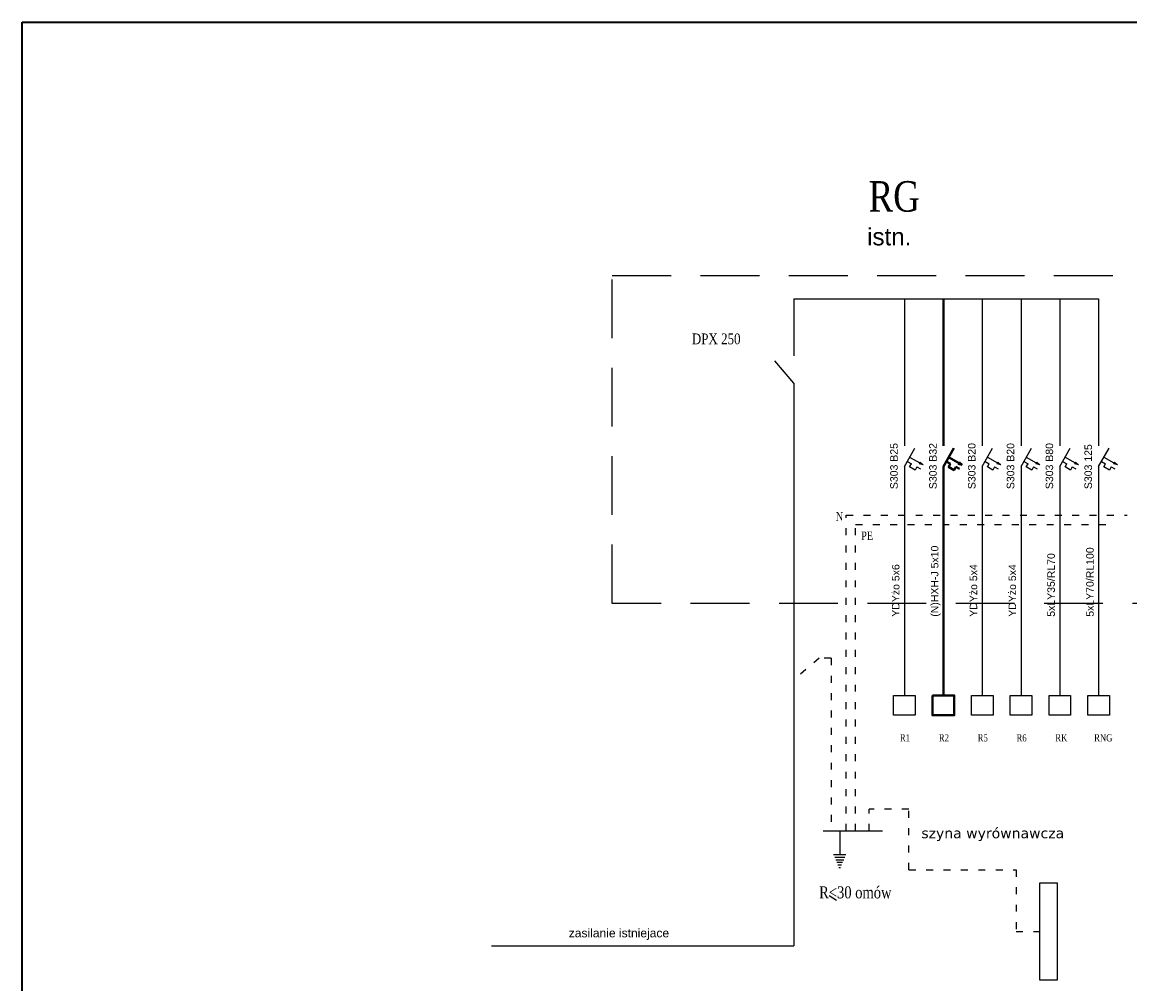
# Model space of a CAD drawing. Header units: millimetres. Extents: x -16803 to -7085, y -9068 to 2537.
# Tile 1 of 33: x -16803 to -14892, y -4329 to -2671. Entities that reach past the tile are written whole.
import ezdxf

# ---------------------------------------------------------------- set-up
doc = ezdxf.new("R2010")
doc.units = ezdxf.units.MM
doc.header["$MEASUREMENT"] = 0
doc.linetypes.add('ACAD_ISO03W100', pattern=[30, 12, -18])
doc.linetypes.add('DASHED', pattern=[19.05, 12.7, -6.35])
doc.layers.add('elektryka', color=255, linetype='Continuous', lineweight=35)
doc.styles.add('ROMANS', font='times.ttf', dxfattribs={"height": 12})
doc.styles.get("Standard").update_dxf_attribs({"font": 'arial.ttf'})
doc.styles.add('styl1', font='arial.ttf')

msp = doc.modelspace()

# ---------------------------------------------------------------- hatches: boundary and pattern name
at = {"layer": 'elektryka', "lineweight": -3}
for points in [[(-15248.3, -3434.3), (-15253.6, -3429.5), (-15255.2, -3432.3)], [(-15114.2, -3434.3), (-15119.5, -3429.5), (-15121.1, -3432.3)], [(-15047.2, -3434.3), (-15052.5, -3429.5), (-15054.1, -3432.3)], [(-14980.2, -3434.3), (-14985.5, -3429.5), (-14987.1, -3432.3)], [(-14913.2, -3434.3), (-14918.5, -3429.5), (-14920.1, -3432.3)]]:
    msp.add_hatch(color=256, dxfattribs=at).paths.add_polyline_path(points)
at = {"layer": 'elektryka', "lineweight": 40}
msp.add_hatch(color=256, dxfattribs=at).paths.add_polyline_path([(-15181.1, -3434.3), (-15186.4, -3429.5), (-15188, -3432.3)])

# ---------------------------------------------------------------- linework, layer by layer
at = {"layer": 'elektryka', "lineweight": -3}
for p, q in [((-15471.7, -3147.6), (-14945.7, -3147.6)), ((-15471.7, -3147.6), (-15471.7, -3245.9)), ((-15280.8, -3147.6), (-15280.8, -3195.3)), ((-15146.6, -3147.6), (-15146.6, -3195.3)), ((-15079.6, -3147.6), (-15079.6, -3195.3)), ((-15012.6, -3147.6), (-15012.6, -3195.3)), ((-14945.7, -3147.6), (-14945.7, -3195.3)), ((-15280.8, -3195.3), (-15280.8, -3369.6)), ((-15146.6, -3195.3), (-15146.6, -3369.6)), ((-15079.6, -3195.3), (-15079.6, -3369.6)), ((-15012.6, -3195.3), (-15012.6, -3369.6)), ((-14945.7, -3195.3), (-14945.7, -3369.6)), ((-15471.7, -3293.5), (-15504.2, -3254.6)), ((-15471.7, -3293.5), (-15471.7, -4263.7)), ((-15280.8, -3369.6), (-15280.8, -3401.4)), ((-15146.6, -3369.6), (-15146.6, -3401.4)), ((-15079.6, -3369.6), (-15079.6, -3401.4)), ((-15012.6, -3369.6), (-15012.6, -3401.4)), ((-14945.7, -3369.6), (-14945.7, -3401.4)), ((-15280.8, -3436.7), (-15262.8, -3405.2)), ((-15146.6, -3436.7), (-15128.6, -3405.2)), ((-15079.6, -3436.7), (-15061.6, -3405.2)), ((-15012.6, -3436.7), (-14994.6, -3405.2)), ((-14945.7, -3436.7), (-14927.7, -3405.2)), ((-15280.8, -3436.7), (-15280.8, -3831.8)), ((-15275.9, -3428.1), (-15268.7, -3432.3)), ((-15271.8, -3420.9), (-15254.4, -3430.9)), ((-15259.2, -3437.7), (-15253, -3441.2)), ((-15253.6, -3429.5), (-15255.2, -3432.3)), ((-15248.3, -3434.3), (-15255.2, -3432.3)), ((-15248.3, -3434.3), (-15253.6, -3429.5)), ((-15146.6, -3436.7), (-15146.6, -3831.8)), ((-15141.7, -3428.1), (-15134.5, -3432.3)), ((-15137.6, -3420.9), (-15120.3, -3430.9)), ((-15125.1, -3437.7), (-15118.8, -3441.2)), ((-15119.5, -3429.5), (-15121.1, -3432.3)), ((-15114.2, -3434.3), (-15121.1, -3432.3)), ((-15114.2, -3434.3), (-15119.5, -3429.5)), ((-15079.6, -3436.7), (-15079.6, -3831.8)), ((-15074.7, -3428.1), (-15067.5, -3432.3)), ((-15070.6, -3420.9), (-15053.3, -3430.9)), ((-15058.1, -3437.7), (-15051.8, -3441.2)), ((-15052.5, -3429.5), (-15054.1, -3432.3)), ((-15047.2, -3434.3), (-15054.1, -3432.3)), ((-15047.2, -3434.3), (-15052.5, -3429.5)), ((-15012.6, -3436.7), (-15012.6, -3831.8)), ((-15007.8, -3428.1), (-15000.5, -3432.3)), ((-15003.6, -3420.9), (-14986.3, -3430.9)), ((-14991.1, -3437.7), (-14984.9, -3441.2)), ((-14985.5, -3429.5), (-14987.1, -3432.3)), ((-14980.2, -3434.3), (-14987.1, -3432.3)), ((-14980.2, -3434.3), (-14985.5, -3429.5)), ((-14945.7, -3436.7), (-14945.7, -3831.8)), ((-14940.8, -3428.1), (-14933.6, -3432.3)), ((-14936.7, -3420.9), (-14919.3, -3430.9)), ((-14924.1, -3437.7), (-14917.9, -3441.2)), ((-14918.5, -3429.5), (-14920.1, -3432.3)), ((-14913.2, -3434.3), (-14920.1, -3432.3)), ((-14913.2, -3434.3), (-14918.5, -3429.5)), ((-15421, -4065.3), (-15318.5, -4065.3)), ((-15392.3, -4065.3), (-15392.3, -4106.4)), ((-15402.9, -4106.4), (-15381.8, -4106.4)), ((-15401, -4110.8), (-15383.6, -4110.8)), ((-15399.2, -4115.2), (-15385.4, -4115.2)), ((-15397.4, -4119.6), (-15387.3, -4119.6)), ((-15395.6, -4124), (-15389.1, -4124)), ((-15393.7, -4128.4), (-15390.9, -4128.4)), ((-15410.3, -4176.6), (-15398.1, -4184.8)), ((-15993, -4263.7), (-15471.7, -4263.7))]:
    msp.add_line(p, q, dxfattribs=at)
at = {"layer": 'elektryka', "lineweight": 40}
for p, q in [((-15213.6, -3147.6), (-15213.6, -3195.3)), ((-15213.6, -3195.3), (-15213.6, -3369.6)), ((-15213.6, -3369.6), (-15213.6, -3401.4)), ((-15213.6, -3436.7), (-15195.6, -3405.2)), ((-15213.6, -3436.7), (-15213.6, -3831.8)), ((-15208.7, -3428.1), (-15201.5, -3432.3)), ((-15204.6, -3420.9), (-15187.2, -3430.9)), ((-15192.1, -3437.7), (-15185.8, -3441.2)), ((-15186.4, -3429.5), (-15188, -3432.3)), ((-15181.1, -3434.3), (-15188, -3432.3)), ((-15181.1, -3434.3), (-15186.4, -3429.5))]:
    msp.add_line(p, q, dxfattribs=at)
at = {"layer": 'elektryka', "linetype": 'ACAD_ISO03W100', "lineweight": -3}
for p, q in [((-15381.3, -4065.3), (-15381.3, -3521)), ((-15381.3, -3521), (-14896.3, -3521)), ((-15365.3, -4065.3), (-15365.3, -3536.8)), ((-15365.3, -3536.8), (-14929.4, -3536.8)), ((-15427.9, -3767.8), (-15471.7, -3804.8)), ((-15407.3, -3767.8), (-15427.9, -3767.8)), ((-15407.3, -3767.8), (-15407.3, -4065.3)), ((-15341.3, -4065.3), (-15341.3, -4027.7)), ((-15273.2, -4027.7), (-15341.3, -4027.7)), ((-15273.2, -4132.7), (-15273.2, -4027.7)), ((-15273.2, -4132.7), (-15088.2, -4132.7)), ((-15088.2, -4132.7), (-15088.2, -4239.1)), ((-15088.2, -4239.1), (-15047, -4239.1))]:
    msp.add_line(p, q, dxfattribs=at)
at = {"layer": 'elektryka'}
msp.add_lwpolyline([(-16802.8, -2670.6), (-12602.8, -2670.6), (-12602.8, -5640.6), (-16802.8, -5640.6)], close=True, dxfattribs=at)
at = {"layer": 'elektryka', "linetype": 'DASHED', "lineweight": -3, "ltscale": 8}
msp.add_lwpolyline([(-15784.8, -3107.4), (-14481.1, -3107.4), (-14481.1, -3673), (-15784.8, -3673)], close=True, dxfattribs=at)
at = {"layer": 'elektryka', "lineweight": -3}
for points in [[(-15259.2, -3437.7), (-15262.3, -3443), (-15271.7, -3437.6), (-15268.7, -3432.3)], [(-15125.1, -3437.7), (-15128.1, -3443), (-15137.6, -3437.6), (-15134.5, -3432.3)], [(-15058.1, -3437.7), (-15061.2, -3443), (-15070.6, -3437.6), (-15067.5, -3432.3)], [(-14991.1, -3437.7), (-14994.2, -3443), (-15003.6, -3437.6), (-15000.5, -3432.3)], [(-14924.1, -3437.7), (-14927.2, -3443), (-14936.6, -3437.6), (-14933.6, -3432.3)]]:
    msp.add_lwpolyline(points, dxfattribs=at)
at = {"layer": 'elektryka', "lineweight": 40}
msp.add_lwpolyline([(-15192.1, -3437.7), (-15195.1, -3443), (-15204.5, -3437.6), (-15201.5, -3432.3)], dxfattribs=at)
at = {"layer": 'elektryka', "lineweight": -3}
for points in [[(-15299.5, -3831.8), (-15262.1, -3831.8), (-15262.1, -3866), (-15299.5, -3866)], [(-15165.3, -3831.8), (-15127.9, -3831.8), (-15127.9, -3866), (-15165.3, -3866)], [(-15098.3, -3831.8), (-15060.9, -3831.8), (-15060.9, -3866), (-15098.3, -3866)], [(-15031.3, -3831.8), (-14994, -3831.8), (-14994, -3866), (-15031.3, -3866)], [(-14964.4, -3831.8), (-14927, -3831.8), (-14927, -3866), (-14964.4, -3866)], [(-15047, -4155.3), (-15017.5, -4155.3), (-15017.5, -4323), (-15047, -4323)]]:
    msp.add_lwpolyline(points, close=True, dxfattribs=at)
at = {"layer": 'elektryka', "lineweight": 40}
msp.add_lwpolyline([(-15232.3, -3831.8), (-15194.9, -3831.8), (-15194.9, -3866), (-15232.3, -3866)], close=True, dxfattribs=at)

# ---------------------------------------------------------------- texts
at = {"layer": 'elektryka', "lineweight": -3, "style": 'ROMANS', "width": 0.8}
for s, height, p in [('RG', 52.63, (-15342.5, -2997.4)), ('DPX 250', 18.55, (-15647.5, -3226.1)), ('N', 14.6, (-15399.2, -3530.2)), ('PE', 14.62, (-15355.4, -3563.8)), ('R1', 12.37, (-15288.5, -3911.1)), ('R5', 12.37, (-15154.3, -3911.1)), ('R6', 12.37, (-15087.3, -3911.1)), ('RK', 12.37, (-15020.4, -3911.1)), ('RNG', 12.37, (-14953.4, -3911.1)), ('R<30 omów', 20.74, (-15427.8, -4181.8))]:
    msp.add_text(s, height=height, dxfattribs=at).set_placement(p)
at = {"layer": 'elektryka', "lineweight": -3}
msp.add_text('istn.', height=29.8, dxfattribs=at).set_placement((-15345.1, -3055.6))
for s, height, p in [('S303 B25', 12.96, (-15292.3, -3476)), ('S303 B20', 12.96, (-15158.1, -3476)), ('S303 B20', 12.96, (-15091.2, -3476)), ('S303 B80', 12.96, (-15024.2, -3476)), ('S303 125', 12.96, (-14957.2, -3476)), ('5xLY35/RL70', 12.959, (-15021.2, -3696.1)), ('5xLY70/RL100', 12.959, (-14954.2, -3696.1)), ('YDYżo 5x6', 12.96, (-15289.3, -3696.1)), ('YDYżo 5x4', 12.96, (-15155.2, -3696.1)), ('YDYżo 5x4', 12.96, (-15088.2, -3696.1))]:
    msp.add_text(s, height=height, rotation=90, dxfattribs=at).set_placement(p)
at = {"layer": 'elektryka', "lineweight": 40}
for s, height, p in [('S303 B32', 12.96, (-15225.1, -3476)), ('(N)HXH-J 5x10', 12.959, (-15222.1, -3696.1))]:
    msp.add_text(s, height=height, rotation=90, dxfattribs=at).set_placement(p)
at = {"layer": 'elektryka', "lineweight": 40, "style": 'ROMANS', "width": 0.8}
msp.add_text('R2', height=12.37, dxfattribs=at).set_placement((-15221.3, -3911.1))
at = {"layer": 'elektryka', "lineweight": -3, "ltscale": 0.1, "style": 'styl1'}
msp.add_text('zasilanie istniejace', height=14.87, dxfattribs=at).set_placement((-15859.8, -4249))
at = {"layer": 'elektryka', "lineweight": -3, "insert": (-15251.5, -4060.5), "char_height": 17.6, "width": 347.003, "attachment_point": 1, "style": 'ROMANS'}
msp.add_mtext('{\\fVerdana|b0|i0|c238|p34;szyna wyrównawcza }', dxfattribs=at)

doc.saveas('drawing.dxf')
